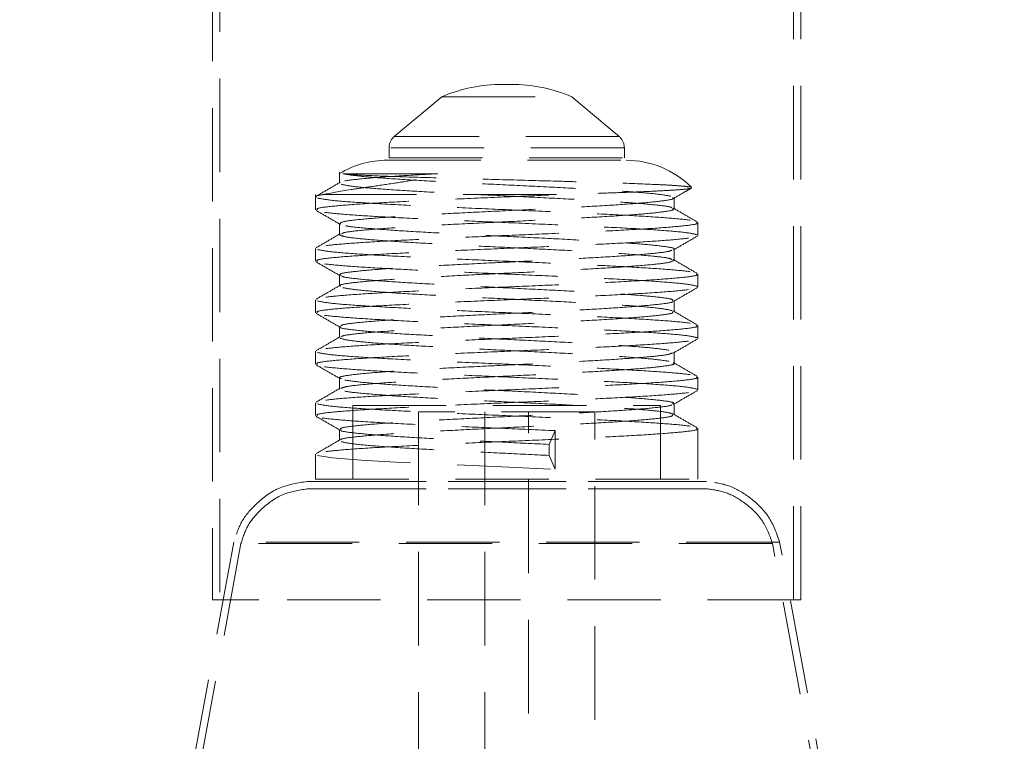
# Model space of a CAD drawing. Header units: millimetres. Extents: x 629 to 811, y 290 to 661.
# Tile 16 of 36: x 784 to 797, y 310 to 319. Entities that reach past the tile are written whole.
import ezdxf

# ---------------------------------------------------------------- set-up
doc = ezdxf.new("R2010")
doc.units = ezdxf.units.MM
doc.linetypes.add('HIDDEN', pattern=[1.905, 1.27, -0.635])

msp = doc.modelspace()

# ---------------------------------------------------------------- linework, layer by layer
at = {"color": 7, "linetype": 'HIDDEN', "lineweight": 18}
for p, q in [((786.794, 324.371), (786.794, 311.571)), ((794.594, 311.571), (794.594, 324.371)), ((786.694, 323.971), (786.694, 311.571)), ((794.694, 311.571), (794.694, 323.971)), ((790.751, 318.578), (790.638, 318.578)), ((789.81, 318.408), (789.166, 317.869)), ((789.81, 318.408), (791.578, 318.408)), ((792.223, 317.869), (791.578, 318.408)), ((792.223, 317.869), (789.174, 317.869)), ((789.094, 317.716), (789.094, 317.577)), ((792.294, 317.716), (789.103, 317.716)), ((792.294, 317.577), (792.294, 317.716)), ((789.071, 317.545), (792.318, 317.545)), ((789.094, 317.577), (792.294, 317.577)), ((788.419, 317.385), (788.419, 317.235)), ((788.094, 317.079), (788.094, 316.873)), ((788.197, 317.079), (791.418, 317.079)), ((793.202, 317.174), (793.21, 317.17)), ((792.97, 316.885), (792.97, 317.035)), ((788.42, 316.682), (788.441, 316.676)), ((793.294, 316.523), (793.294, 316.698)), ((788.094, 316.348), (788.094, 316.173)), ((793.294, 315.823), (793.294, 315.998)), ((788.094, 315.648), (788.094, 315.473)), ((793.294, 315.123), (793.294, 315.298)), ((788.094, 314.948), (788.094, 314.773)), ((792.961, 314.935), (792.969, 314.932)), ((793.294, 314.423), (793.294, 314.598)), ((788.42, 314.438), (788.426, 314.435)), ((788.094, 314.248), (788.094, 314.073)), ((788.603, 314.21), (792.786, 314.21)), ((788.603, 314.21), (788.603, 313.21)), ((791.894, 314.125), (789.494, 314.125)), ((789.494, 314.125), (789.494, 308.034)), ((790.399, 314.125), (790.399, 306.215)), ((790.99, 306.215), (790.99, 314.125)), ((791.894, 308.034), (791.894, 314.125)), ((792.786, 313.21), (792.786, 314.21)), ((791.353, 313.869), (791.271, 313.682)), ((791.353, 313.344), (791.353, 313.869)), ((793.294, 313.21), (793.294, 313.898)), ((791.271, 313.682), (791.271, 313.532)), ((788.094, 313.548), (788.094, 313.21)), ((791.271, 313.532), (791.353, 313.344)), ((793.409, 313.178), (787.98, 313.178)), ((787.994, 313.178), (793.394, 313.178)), ((788.094, 313.21), (793.294, 313.21)), ((793.409, 313.078), (787.98, 313.078)), ((787.993, 313.078), (793.396, 313.078)), ((786.983, 312.353), (784.194, 297.189)), ((787.081, 312.335), (784.293, 297.171)), ((794.405, 312.353), (786.986, 312.353)), ((794.306, 312.335), (787.085, 312.335)), ((797.096, 297.171), (794.308, 312.335)), ((797.194, 297.189), (794.406, 312.353)), ((787.323, 311.571), (786.694, 311.571)), ((794.694, 311.571), (787.323, 311.571))]:
    msp.add_line(p, q, dxfattribs=at)
at = {"color": 7, "linetype": 'HIDDEN', "lineweight": 18, "flags": 128}
msp.add_lwpolyline([(788.121, 313.532), (788.326, 313.5), (788.714, 313.469), (789.258, 313.438), (789.914, 313.407), (790.63, 313.376), (791.353, 313.344), (791.353, 313.344), (791.353, 313.344)], dxfattribs=at)
at = {"color": 7, "linetype": 'Continuous', "lineweight": 25}
for start, end in [(97.9182, 245.7952), (0, 82.0818)]:
    msp.add_arc((790.694, 308.263), 20, start, end, dxfattribs=at)
at = {"color": 7, "linetype": 'HIDDEN', "lineweight": 18}
for centre, radius, start, end in [((790.694, 308.263), 19.6, 93.2173, 248.5441), ((790.694, 308.263), 19.6, 0, 86.7827), ((790.638, 316.476), 2.102, 90, 113.1788), ((790.638, 316.476), 2.102, 88.4528, 90), ((790.751, 316.476), 2.102, 90, 91.5472), ((790.751, 316.476), 2.102, 66.8212, 90), ((789.294, 317.716), 0.2, 129.9187, 180), ((792.094, 317.716), 0.2, 360, 50.0813), ((789.071, 316.289), 1.257, 90, 121.2614), ((792.318, 316.289), 1.257, 45.0048, 90)]:
    msp.add_arc(centre, radius, start, end, dxfattribs=at)
for points, knots in [([(788.197, 317.079), (788.307, 317.101), (788.472, 317.133), (788.836, 317.185), (789.129, 317.227), (789.381, 317.267), (789.562, 317.302), (789.665, 317.326), (789.731, 317.349), (789.75, 317.359), (789.757, 317.363)], [0, 0, 0, 0, 0.352342, 0.526911, 0.707475, 0.845278, 0.90617, 0.967339, 0.988452, 1, 1, 1, 1]), ([(789.757, 317.363), (789.668, 317.363), (789.465, 317.363), (789.182, 317.363), (788.919, 317.363), (788.706, 317.363), (788.545, 317.363), (788.452, 317.363), (788.408, 317.363), (788.422, 317.363), (788.423, 317.363)], [0, 0, 0, 0, 0.115416, 0.260469, 0.405523, 0.550576, 0.69563, 0.840683, 0.985737, 1, 1, 1, 1]), ([(789.757, 317.363), (789.644, 317.357), (789.342, 317.34), (788.926, 317.313), (788.597, 317.282), (788.435, 317.259), (788.44, 317.247), (788.441, 317.246)], [0, 0, 0, 0, 0.159509, 0.427099, 0.692574, 0.960117, 1, 1, 1, 1]), ([(788.465, 317.363), (788.51, 317.355), (788.611, 317.336), (788.941, 317.307), (789.42, 317.275), (790.002, 317.244), (790.638, 317.213), (791.278, 317.182), (791.873, 317.151), (792.373, 317.119), (792.754, 317.088), (792.87, 317.067), (792.928, 317.057)], [0, 0, 0, 0, 0.0814373, 0.1832568, 0.2854622, 0.3874522, 0.4894425, 0.5916477, 0.6934674, 0.7958335, 0.8975442, 1, 1, 1, 1]), ([(788.465, 317.363), (788.531, 317.356), (788.661, 317.344), (789.155, 317.324), (789.813, 317.304), (790.59, 317.283), (791.259, 317.265), (791.765, 317.25), (792.241, 317.236), (792.645, 317.22), (792.937, 317.206), (793.102, 317.194), (793.156, 317.186), (793.183, 317.182)], [0, 0, 0, 0, 0.112956, 0.225845, 0.341201, 0.457885, 0.575529, 0.634819, 0.695812, 0.816526, 0.876843, 0.93886, 1, 1, 1, 1]), ([(788.429, 317.246), (788.375, 317.214), (788.267, 317.151), (788.158, 317.088), (788.104, 317.057)], [0, 0, 0, 0, 0.499935, 1, 1, 1, 1]), ([(788.443, 317.219), (788.49, 317.209), (788.586, 317.188), (788.941, 317.157), (789.42, 317.125), (790.002, 317.094), (790.638, 317.063), (791.278, 317.032), (791.872, 317.001), (792.377, 316.969), (792.739, 316.938), (792.932, 316.913), (792.938, 316.899), (792.94, 316.896)], [0, 0, 0, 0, 0.096873, 0.193228, 0.289948, 0.386465, 0.482981, 0.579701, 0.676057, 0.772929, 0.869181, 0.966139, 1, 1, 1, 1]), ([(788.197, 317.079), (788.15, 317.071), (788.088, 317.061), (788.104, 317.05), (788.107, 317.048)], [0, 0, 0, 0, 0.7558393, 1, 1, 1, 1]), ([(788.12, 316.873), (788.115, 316.878), (788.099, 316.893), (788.293, 316.92), (788.674, 316.95), (789.224, 316.982), (789.886, 317.013), (790.611, 317.045), (791.13, 317.066), (791.39, 317.078), (791.418, 317.079)], [0, 0, 0, 0, 0.073539, 0.225507, 0.376302, 0.528296, 0.679113, 0.831027, 0.981961, 1, 1, 1, 1]), ([(793.202, 317.168), (793.194, 317.165), (793.176, 317.158), (793.065, 317.146), (792.885, 317.135), (792.643, 317.122), (792.342, 317.11), (791.943, 317.096), (791.613, 317.085), (791.418, 317.079)], [0, 0, 0, 0, 0.10934, 0.246984, 0.382297, 0.521459, 0.658101, 0.798667, 1, 1, 1, 1]), ([(792.961, 317.026), (793.016, 317.057), (793.096, 317.104), (793.177, 317.151), (793.204, 317.166)], [0, 0, 0, 0, 0.6723338, 1, 1, 1, 1]), ([(788.121, 317.032), (788.176, 317.021), (788.285, 317), (788.691, 316.969), (789.238, 316.938), (789.904, 316.907), (790.63, 316.876), (791.361, 316.844), (792.041, 316.813), (792.617, 316.781), (793.031, 316.751), (793.253, 316.725), (793.259, 316.711), (793.261, 316.707)], [0, 0, 0, 0, 0.096569, 0.192622, 0.289039, 0.385253, 0.481467, 0.577884, 0.673938, 0.770506, 0.866457, 0.96311, 1, 1, 1, 1]), ([(792.951, 317.035), (792.956, 317.032), (792.979, 317.019), (792.837, 316.994), (792.533, 316.963), (792.074, 316.931), (791.509, 316.901), (790.88, 316.869), (790.236, 316.838), (789.629, 316.807), (789.104, 316.775), (788.708, 316.744), (788.46, 316.714), (788.438, 316.695), (788.428, 316.685)], [0, 0, 0, 0, 0.027852, 0.1175, 0.206452, 0.296053, 0.385074, 0.474565, 0.563708, 0.653028, 0.742347, 0.831491, 0.920981, 1, 1, 1, 1]), ([(788.102, 316.864), (788.156, 316.833), (788.265, 316.77), (788.373, 316.707), (788.428, 316.676)], [0, 0, 0, 0, 0.500078, 1, 1, 1, 1]), ([(793.286, 316.532), (793.247, 316.542), (793.168, 316.563), (792.802, 316.594), (792.287, 316.626), (791.77, 316.65), (791.216, 316.675), (790.629, 316.701), (789.903, 316.732), (789.239, 316.763), (788.685, 316.794), (788.304, 316.825), (788.113, 316.849), (788.119, 316.862), (788.12, 316.864)], [0, 0, 0, 0, 0.094166, 0.187837, 0.282118, 0.375717, 0.413536, 0.507618, 0.601505, 0.695389, 0.789473, 0.883201, 0.977433, 1, 1, 1, 1]), ([(792.951, 316.885), (792.956, 316.882), (792.979, 316.869), (792.837, 316.844), (792.533, 316.813), (792.074, 316.781), (791.509, 316.751), (790.88, 316.719), (790.236, 316.688), (789.629, 316.657), (789.104, 316.625), (788.71, 316.594), (788.481, 316.567), (788.459, 316.551), (788.451, 316.546)], [0, 0, 0, 0, 0.028804, 0.121185, 0.21285, 0.305182, 0.396917, 0.489137, 0.580997, 0.67304, 0.765082, 0.856943, 0.949162, 1, 1, 1, 1]), ([(793.285, 316.707), (793.231, 316.738), (793.122, 316.801), (793.014, 316.864), (792.96, 316.896)], [0, 0, 0, 0, 0.500065, 1, 1, 1, 1]), ([(793.273, 316.698), (793.279, 316.695), (793.305, 316.681), (793.143, 316.656), (792.796, 316.626), (792.271, 316.594), (791.625, 316.563), (790.907, 316.532), (790.171, 316.501), (789.477, 316.469), (788.879, 316.438), (788.437, 316.408), (788.189, 316.38), (788.089, 316.361), (788.104, 316.35), (788.107, 316.348)], [0, 0, 0, 0, 0.027695, 0.117331, 0.206274, 0.295864, 0.384875, 0.474356, 0.563488, 0.652798, 0.742106, 0.831239, 0.91013, 0.978057, 1, 1, 1, 1]), ([(788.419, 316.685), (788.419, 316.66), (788.419, 316.61), (788.419, 316.56), (788.419, 316.535)], [0, 0, 0, 0, 0.499919, 1, 1, 1, 1]), ([(788.509, 316.656), (788.515, 316.654), (788.553, 316.642), (788.792, 316.62), (789.211, 316.588), (789.761, 316.557), (790.38, 316.525), (791.025, 316.495), (791.644, 316.463), (792.187, 316.432), (792.619, 316.4), (792.881, 316.369), (792.994, 316.348), (792.965, 316.336), (792.963, 316.335)], [0, 0, 0, 0, 0.018736, 0.115687, 0.213395, 0.310331, 0.408022, 0.505003, 0.602609, 0.699693, 0.797146, 0.894392, 0.99164, 1, 1, 1, 1]), ([(788.429, 316.546), (788.375, 316.514), (788.267, 316.451), (788.158, 316.388), (788.104, 316.357)], [0, 0, 0, 0, 0.499874, 1, 1, 1, 1]), ([(788.12, 316.173), (788.115, 316.178), (788.099, 316.193), (788.293, 316.22), (788.674, 316.25), (789.224, 316.282), (789.886, 316.313), (790.611, 316.345), (791.344, 316.375), (792.025, 316.407), (792.604, 316.438), (793.026, 316.469), (793.268, 316.498), (793.272, 316.515), (793.274, 316.523)], [0, 0, 0, 0, 0.043372, 0.132999, 0.221935, 0.311578, 0.400527, 0.490122, 0.57914, 0.668626, 0.757766, 0.84708, 0.936395, 1, 1, 1, 1]), ([(788.42, 316.532), (788.444, 316.521), (788.492, 316.5), (788.785, 316.47), (789.213, 316.438), (789.761, 316.407), (790.38, 316.375), (791.025, 316.345), (791.643, 316.313), (792.189, 316.282), (792.612, 316.25), (792.883, 316.222), (792.925, 316.204), (792.944, 316.196)], [0, 0, 0, 0, 0.093289, 0.185904, 0.279243, 0.371844, 0.465166, 0.557809, 0.65105, 0.743792, 0.836886, 0.929784, 1, 1, 1, 1]), ([(792.961, 316.326), (793.016, 316.357), (793.124, 316.42), (793.233, 316.483), (793.287, 316.514)], [0, 0, 0, 0, 0.4999226, 1, 1, 1, 1]), ([(788.121, 316.332), (788.176, 316.321), (788.285, 316.3), (788.691, 316.269), (789.238, 316.238), (789.904, 316.207), (790.63, 316.176), (791.361, 316.144), (792.041, 316.113), (792.617, 316.081), (793.031, 316.051), (793.253, 316.025), (793.259, 316.011), (793.261, 316.007)], [0, 0, 0, 0, 0.096569, 0.192623, 0.28904, 0.385255, 0.481469, 0.577887, 0.673941, 0.770509, 0.866461, 0.963114, 1, 1, 1, 1]), ([(792.94, 316.326), (792.931, 316.319), (792.907, 316.303), (792.671, 316.276), (792.274, 316.244), (791.745, 316.213), (791.137, 316.181), (790.492, 316.151), (789.865, 316.119), (789.302, 316.088), (788.845, 316.056), (788.546, 316.026), (788.408, 316.002), (788.432, 315.988), (788.437, 315.985)], [0, 0, 0, 0, 0.055828, 0.147419, 0.239501, 0.330993, 0.423156, 0.514606, 0.606785, 0.698249, 0.79038, 0.881914, 0.973932, 1, 1, 1, 1]), ([(792.97, 316.185), (792.97, 316.21), (792.97, 316.26), (792.97, 316.31), (792.97, 316.335)], [0, 0, 0, 0, 0.500081, 1, 1, 1, 1]), ([(788.102, 316.164), (788.156, 316.133), (788.265, 316.07), (788.373, 316.007), (788.428, 315.976)], [0, 0, 0, 0, 0.500077, 1, 1, 1, 1]), ([(793.286, 315.832), (793.247, 315.842), (793.168, 315.863), (792.802, 315.894), (792.287, 315.926), (791.77, 315.95), (791.216, 315.975), (790.629, 316.001), (789.903, 316.032), (789.239, 316.063), (788.685, 316.094), (788.304, 316.125), (788.113, 316.149), (788.119, 316.162), (788.12, 316.164)], [0, 0, 0, 0, 0.094165, 0.187834, 0.282114, 0.375712, 0.41353, 0.507611, 0.601496, 0.695379, 0.789462, 0.883188, 0.977419, 1, 1, 1, 1]), ([(792.963, 316.185), (792.951, 316.176), (792.927, 316.156), (792.673, 316.126), (792.273, 316.094), (791.745, 316.063), (791.137, 316.031), (790.492, 316.001), (789.865, 315.969), (789.302, 315.938), (788.845, 315.906), (788.546, 315.876), (788.408, 315.852), (788.432, 315.838), (788.437, 315.835)], [0, 0, 0, 0, 0.081869, 0.170944, 0.260498, 0.349479, 0.439111, 0.52805, 0.617698, 0.706651, 0.796252, 0.885273, 0.974765, 1, 1, 1, 1]), ([(793.285, 316.007), (793.231, 316.038), (793.122, 316.101), (793.014, 316.164), (792.96, 316.196)], [0, 0, 0, 0, 0.5001265, 1, 1, 1, 1]), ([(793.273, 315.998), (793.279, 315.995), (793.305, 315.981), (793.143, 315.956), (792.796, 315.926), (792.271, 315.894), (791.625, 315.863), (790.907, 315.832), (790.171, 315.801), (789.477, 315.769), (788.879, 315.738), (788.437, 315.708), (788.189, 315.68), (788.089, 315.661), (788.104, 315.65), (788.107, 315.648)], [0, 0, 0, 0, 0.027695, 0.117331, 0.206274, 0.295864, 0.384875, 0.474356, 0.563488, 0.652798, 0.742106, 0.831239, 0.91013, 0.978057, 1, 1, 1, 1]), ([(788.419, 315.985), (788.419, 315.96), (788.419, 315.91), (788.419, 315.86), (788.419, 315.835)], [0, 0, 0, 0, 0.499839, 1, 1, 1, 1]), ([(788.449, 315.976), (788.451, 315.971), (788.459, 315.957), (788.657, 315.932), (789.023, 315.9), (789.531, 315.869), (790.126, 315.838), (790.767, 315.807), (791.402, 315.775), (791.982, 315.745), (792.462, 315.713), (792.796, 315.682), (792.966, 315.656), (792.952, 315.64), (792.948, 315.635)], [0, 0, 0, 0, 0.037271, 0.129116, 0.22096, 0.312624, 0.404645, 0.496184, 0.588318, 0.679786, 0.771968, 0.863422, 0.955589, 1, 1, 1, 1]), ([(788.429, 315.846), (788.375, 315.814), (788.267, 315.751), (788.158, 315.689), (788.104, 315.657)], [0, 0, 0, 0, 0.499812, 1, 1, 1, 1]), ([(788.12, 315.473), (788.115, 315.478), (788.099, 315.493), (788.293, 315.52), (788.674, 315.55), (789.224, 315.582), (789.886, 315.613), (790.611, 315.645), (791.344, 315.675), (792.025, 315.707), (792.604, 315.738), (793.026, 315.769), (793.268, 315.798), (793.272, 315.815), (793.274, 315.823)], [0, 0, 0, 0, 0.043372, 0.132999, 0.221935, 0.311578, 0.400527, 0.490122, 0.57914, 0.668626, 0.757766, 0.84708, 0.936395, 1, 1, 1, 1]), ([(788.464, 315.813), (788.524, 315.803), (788.642, 315.782), (789.027, 315.75), (789.53, 315.719), (790.126, 315.688), (790.767, 315.657), (791.402, 315.625), (791.983, 315.595), (792.459, 315.563), (792.81, 315.532), (792.902, 315.511), (792.949, 315.5)], [0, 0, 0, 0, 0.100015, 0.200028, 0.299846, 0.400052, 0.499732, 0.600061, 0.699665, 0.800047, 0.899636, 1, 1, 1, 1]), ([(792.961, 315.626), (793.016, 315.657), (793.124, 315.72), (793.233, 315.783), (793.287, 315.814)], [0, 0, 0, 0, 0.499924, 1, 1, 1, 1]), ([(788.121, 315.632), (788.176, 315.621), (788.285, 315.6), (788.691, 315.569), (789.238, 315.538), (789.904, 315.507), (790.63, 315.476), (791.361, 315.444), (792.041, 315.413), (792.617, 315.381), (793.031, 315.351), (793.253, 315.325), (793.259, 315.311), (793.261, 315.307)], [0, 0, 0, 0, 0.0965694, 0.1926235, 0.2890413, 0.3852562, 0.4814712, 0.5778888, 0.6739432, 0.7705124, 0.8664641, 0.9631178, 1, 1, 1, 1]), ([(792.947, 315.626), (792.948, 315.624), (792.952, 315.611), (792.786, 315.588), (792.453, 315.557), (791.968, 315.525), (791.387, 315.494), (790.751, 315.463), (790.111, 315.432), (789.516, 315.401), (789.013, 315.369), (788.647, 315.338), (788.44, 315.31), (788.439, 315.292), (788.438, 315.285)], [0, 0, 0, 0, 0.018767, 0.110852, 0.202445, 0.294385, 0.386131, 0.477878, 0.569818, 0.661411, 0.753495, 0.844991, 0.937156, 1, 1, 1, 1]), ([(792.97, 315.485), (792.97, 315.51), (792.97, 315.56), (792.97, 315.61), (792.97, 315.635)], [0, 0, 0, 0, 0.500161, 1, 1, 1, 1]), ([(788.102, 315.464), (788.156, 315.433), (788.265, 315.37), (788.373, 315.307), (788.428, 315.276)], [0, 0, 0, 0, 0.500076, 1, 1, 1, 1]), ([(793.286, 315.132), (793.247, 315.142), (793.168, 315.163), (792.802, 315.194), (792.287, 315.226), (791.77, 315.25), (791.216, 315.275), (790.629, 315.301), (789.903, 315.332), (789.239, 315.363), (788.685, 315.394), (788.304, 315.425), (788.113, 315.449), (788.119, 315.462), (788.12, 315.464)], [0, 0, 0, 0, 0.09416, 0.187825, 0.2821, 0.375694, 0.413511, 0.507588, 0.601468, 0.695347, 0.789425, 0.883147, 0.977373, 1, 1, 1, 1]), ([(792.948, 315.485), (792.952, 315.48), (792.964, 315.464), (792.79, 315.438), (792.452, 315.407), (791.968, 315.375), (791.387, 315.344), (790.751, 315.313), (790.111, 315.282), (789.517, 315.251), (789.012, 315.219), (788.65, 315.188), (788.457, 315.163), (788.451, 315.149), (788.449, 315.146)], [0, 0, 0, 0, 0.047297, 0.139585, 0.23138, 0.323524, 0.415472, 0.507422, 0.599565, 0.69136, 0.783648, 0.875346, 0.967714, 1, 1, 1, 1]), ([(793.285, 315.307), (793.231, 315.339), (793.122, 315.401), (793.014, 315.464), (792.96, 315.496)], [0, 0, 0, 0, 0.5001876, 1, 1, 1, 1]), ([(793.273, 315.298), (793.279, 315.295), (793.305, 315.281), (793.143, 315.256), (792.796, 315.226), (792.271, 315.194), (791.625, 315.163), (790.907, 315.132), (790.171, 315.101), (789.477, 315.069), (788.879, 315.038), (788.437, 315.008), (788.189, 314.98), (788.089, 314.961), (788.104, 314.95), (788.107, 314.948)], [0, 0, 0, 0, 0.027695, 0.117331, 0.206274, 0.295864, 0.384875, 0.474356, 0.563488, 0.652798, 0.742106, 0.831239, 0.91013, 0.978057, 1, 1, 1, 1]), ([(788.428, 315.276), (788.428, 315.276), (788.417, 315.265), (788.557, 315.244), (788.854, 315.213), (789.316, 315.181), (789.88, 315.151), (790.509, 315.119), (791.152, 315.088), (791.76, 315.057), (792.282, 315.025), (792.692, 314.994), (792.83, 314.973), (792.9, 314.963)], [0, 0, 0, 0, 0.000366, 0.100704, 0.200264, 0.30055, 0.400186, 0.50035, 0.600123, 0.700094, 0.800064, 0.899838, 1, 1, 1, 1]), ([(788.419, 315.285), (788.419, 315.26), (788.419, 315.21), (788.419, 315.16), (788.419, 315.135)], [0, 0, 0, 0, 0.4997585, 1, 1, 1, 1]), ([(788.429, 315.146), (788.375, 315.114), (788.267, 315.051), (788.158, 314.989), (788.104, 314.957)], [0, 0, 0, 0, 0.499751, 1, 1, 1, 1]), ([(788.12, 314.773), (788.115, 314.778), (788.099, 314.793), (788.293, 314.82), (788.674, 314.85), (789.224, 314.882), (789.886, 314.913), (790.611, 314.945), (791.344, 314.975), (792.025, 315.007), (792.604, 315.038), (793.026, 315.069), (793.268, 315.098), (793.272, 315.115), (793.274, 315.123)], [0, 0, 0, 0, 0.043372, 0.132999, 0.221935, 0.311578, 0.400527, 0.490122, 0.57914, 0.668626, 0.757766, 0.84708, 0.936395, 1, 1, 1, 1]), ([(788.428, 315.126), (788.464, 315.115), (788.536, 315.094), (788.86, 315.063), (789.314, 315.031), (789.88, 315.001), (790.509, 314.969), (791.152, 314.938), (791.76, 314.907), (792.282, 314.875), (792.692, 314.844), (792.83, 314.823), (792.9, 314.813)], [0, 0, 0, 0, 0.100375, 0.199972, 0.300294, 0.399967, 0.500167, 0.599976, 0.699984, 0.79999, 0.899801, 1, 1, 1, 1]), ([(792.961, 314.926), (793.016, 314.957), (793.124, 315.02), (793.233, 315.083), (793.287, 315.115)], [0, 0, 0, 0, 0.499925, 1, 1, 1, 1]), ([(788.121, 314.932), (788.176, 314.921), (788.285, 314.9), (788.691, 314.869), (789.238, 314.838), (789.904, 314.807), (790.63, 314.776), (791.361, 314.744), (792.041, 314.713), (792.617, 314.681), (793.031, 314.651), (793.253, 314.625), (793.259, 314.611), (793.261, 314.607)], [0, 0, 0, 0, 0.09657, 0.192624, 0.289042, 0.385258, 0.481473, 0.577891, 0.673946, 0.770515, 0.866467, 0.963122, 1, 1, 1, 1]), ([(792.948, 314.926), (792.927, 314.917), (792.882, 314.898), (792.603, 314.87), (792.177, 314.838), (791.628, 314.807), (791.009, 314.775), (790.364, 314.745), (789.746, 314.713), (789.201, 314.682), (788.771, 314.65), (788.503, 314.619), (788.392, 314.594), (788.436, 314.58), (788.449, 314.576)], [0, 0, 0, 0, 0.07248, 0.161414, 0.251044, 0.339964, 0.429578, 0.51854, 0.608075, 0.697132, 0.786527, 0.875732, 0.964939, 1, 1, 1, 1]), ([(792.97, 314.785), (792.97, 314.81), (792.97, 314.86), (792.97, 314.91), (792.97, 314.935)], [0, 0, 0, 0, 0.500242, 1, 1, 1, 1]), ([(792.961, 314.785), (792.964, 314.784), (792.992, 314.773), (792.877, 314.75), (792.61, 314.72), (792.175, 314.688), (791.629, 314.657), (791.009, 314.625), (790.364, 314.595), (789.746, 314.563), (789.2, 314.532), (788.777, 314.5), (788.506, 314.472), (788.464, 314.454), (788.445, 314.446)], [0, 0, 0, 0, 0.010419, 0.102734, 0.194382, 0.286745, 0.378379, 0.470726, 0.562402, 0.654669, 0.746442, 0.838565, 0.930491, 1, 1, 1, 1]), ([(793.285, 314.607), (793.231, 314.639), (793.122, 314.701), (793.014, 314.764), (792.96, 314.796)], [0, 0, 0, 0, 0.500249, 1, 1, 1, 1]), ([(788.102, 314.764), (788.156, 314.733), (788.265, 314.67), (788.373, 314.607), (788.428, 314.576)], [0, 0, 0, 0, 0.500075, 1, 1, 1, 1]), ([(793.286, 314.432), (793.247, 314.442), (793.168, 314.463), (792.802, 314.494), (792.287, 314.526), (791.77, 314.55), (791.216, 314.575), (790.629, 314.601), (789.903, 314.632), (789.239, 314.663), (788.685, 314.694), (788.304, 314.725), (788.113, 314.749), (788.119, 314.762), (788.12, 314.764)], [0, 0, 0, 0, 0.094163, 0.187831, 0.282109, 0.375706, 0.413524, 0.507604, 0.601487, 0.695369, 0.78945, 0.883175, 0.977404, 1, 1, 1, 1]), ([(793.273, 314.598), (793.279, 314.595), (793.305, 314.581), (793.143, 314.556), (792.796, 314.526), (792.271, 314.494), (791.625, 314.463), (790.907, 314.432), (790.171, 314.401), (789.477, 314.369), (788.879, 314.338), (788.437, 314.308), (788.189, 314.28), (788.089, 314.261), (788.104, 314.25), (788.107, 314.248)], [0, 0, 0, 0, 0.027695, 0.117331, 0.206274, 0.295864, 0.384875, 0.474356, 0.563488, 0.652798, 0.742106, 0.831239, 0.91013, 0.978057, 1, 1, 1, 1]), ([(788.419, 314.585), (788.419, 314.56), (788.419, 314.51), (788.419, 314.46), (788.419, 314.435)], [0, 0, 0, 0, 0.499678, 1, 1, 1, 1]), ([(788.493, 314.557), (788.564, 314.546), (788.705, 314.526), (789.118, 314.494), (789.643, 314.463), (790.252, 314.431), (790.896, 314.401), (791.524, 314.369), (792.087, 314.338), (792.543, 314.306), (792.843, 314.276), (792.981, 314.252), (792.957, 314.238), (792.952, 314.235)], [0, 0, 0, 0, 0.097004, 0.194527, 0.291426, 0.389035, 0.48589, 0.583516, 0.680386, 0.777961, 0.874904, 0.97236, 1, 1, 1, 1]), ([(788.429, 314.446), (788.375, 314.414), (788.267, 314.351), (788.158, 314.289), (788.104, 314.257)], [0, 0, 0, 0, 0.4996899, 1, 1, 1, 1]), ([(788.12, 314.073), (788.115, 314.078), (788.099, 314.093), (788.293, 314.12), (788.674, 314.15), (789.224, 314.182), (789.886, 314.213), (790.611, 314.245), (791.344, 314.275), (792.025, 314.307), (792.604, 314.338), (793.026, 314.369), (793.268, 314.398), (793.272, 314.415), (793.274, 314.423)], [0, 0, 0, 0, 0.043372, 0.132999, 0.221935, 0.311578, 0.400527, 0.490122, 0.57914, 0.668626, 0.757766, 0.84708, 0.936395, 1, 1, 1, 1]), ([(788.491, 314.408), (788.491, 314.408), (788.516, 314.397), (788.726, 314.376), (789.113, 314.344), (789.645, 314.313), (790.252, 314.281), (790.897, 314.251), (791.523, 314.219), (792.088, 314.188), (792.539, 314.156), (792.855, 314.126), (792.923, 314.106), (792.956, 314.096)], [0, 0, 0, 0, 0.003986, 0.103781, 0.204112, 0.3038, 0.404219, 0.503861, 0.604298, 0.703955, 0.804339, 0.904073, 1, 1, 1, 1]), ([(792.961, 314.226), (793.016, 314.257), (793.124, 314.32), (793.233, 314.383), (793.287, 314.414)], [0, 0, 0, 0, 0.499925, 1, 1, 1, 1]), ([(792.97, 314.085), (792.97, 314.11), (792.97, 314.16), (792.97, 314.21), (792.97, 314.235)], [0, 0, 0, 0, 0.500322, 1, 1, 1, 1]), ([(788.121, 314.232), (788.176, 314.221), (788.285, 314.2), (788.691, 314.169), (789.238, 314.138), (789.904, 314.107), (790.63, 314.076), (791.361, 314.044), (792.041, 314.013), (792.617, 313.981), (793.031, 313.951), (793.253, 313.925), (793.259, 313.911), (793.261, 313.907)], [0, 0, 0, 0, 0.09657, 0.192625, 0.289044, 0.385259, 0.481475, 0.577893, 0.673948, 0.770518, 0.866471, 0.963125, 1, 1, 1, 1]), ([(792.94, 314.226), (792.938, 314.221), (792.93, 314.207), (792.732, 314.182), (792.366, 314.15), (791.858, 314.119), (791.263, 314.088), (790.622, 314.057), (789.987, 314.025), (789.407, 313.995), (788.927, 313.963), (788.593, 313.932), (788.423, 313.906), (788.437, 313.89), (788.441, 313.885)], [0, 0, 0, 0, 0.037261, 0.129105, 0.220946, 0.312609, 0.404628, 0.496164, 0.588296, 0.679762, 0.771943, 0.863395, 0.95556, 1, 1, 1, 1]), ([(788.102, 314.064), (788.156, 314.033), (788.265, 313.97), (788.373, 313.907), (788.428, 313.876)], [0, 0, 0, 0, 0.500074, 1, 1, 1, 1]), ([(791.353, 313.869), (791.112, 313.88), (790.632, 313.901), (789.902, 313.932), (789.239, 313.963), (788.685, 313.994), (788.304, 314.025), (788.113, 314.049), (788.119, 314.062), (788.12, 314.064)], [0, 0, 0, 0, 0.160435, 0.320536, 0.480634, 0.641073, 0.800904, 0.961594, 1, 1, 1, 1]), ([(792.952, 314.085), (792.95, 314.078), (792.947, 314.06), (792.735, 314.032), (792.365, 314), (791.859, 313.969), (791.263, 313.938), (790.622, 313.907), (789.987, 313.875), (789.408, 313.845), (788.926, 313.813), (788.597, 313.782), (788.435, 313.759), (788.44, 313.747), (788.441, 313.746)], [0, 0, 0, 0, 0.065844, 0.157892, 0.249937, 0.341804, 0.434027, 0.525767, 0.618103, 0.709773, 0.802158, 0.893813, 0.986183, 1, 1, 1, 1]), ([(793.285, 313.907), (793.231, 313.939), (793.122, 314.001), (793.014, 314.064), (792.96, 314.096)], [0, 0, 0, 0, 0.50031, 1, 1, 1, 1]), ([(793.273, 313.898), (793.279, 313.895), (793.305, 313.881), (793.143, 313.856), (792.796, 313.826), (792.271, 313.794), (791.625, 313.763), (790.907, 313.732), (790.171, 313.701), (789.477, 313.669), (788.879, 313.638), (788.437, 313.608), (788.189, 313.58), (788.089, 313.561), (788.104, 313.55), (788.107, 313.548)], [0, 0, 0, 0, 0.027695, 0.117331, 0.206274, 0.295864, 0.384875, 0.474356, 0.563488, 0.652798, 0.742106, 0.831239, 0.91013, 0.978057, 1, 1, 1, 1]), ([(788.419, 313.885), (788.419, 313.86), (788.419, 313.81), (788.419, 313.76), (788.419, 313.735)], [0, 0, 0, 0, 0.4995976, 1, 1, 1, 1]), ([(788.442, 313.876), (788.441, 313.874), (788.437, 313.861), (788.603, 313.838), (788.936, 313.807), (789.421, 313.775), (790.001, 313.744), (790.64, 313.713), (791.06, 313.692), (791.271, 313.682)], [0, 0, 0, 0, 0.032816, 0.194441, 0.355201, 0.516572, 0.6776, 0.838632, 1, 1, 1, 1]), ([(788.429, 313.746), (788.375, 313.714), (788.267, 313.651), (788.158, 313.589), (788.104, 313.557)], [0, 0, 0, 0, 0.499629, 1, 1, 1, 1]), ([(788.443, 313.719), (788.49, 313.709), (788.585, 313.688), (788.941, 313.657), (789.42, 313.625), (790.002, 313.594), (790.64, 313.563), (791.06, 313.542), (791.271, 313.532)], [0, 0, 0, 0, 0.167109, 0.333323, 0.500169, 0.666661, 0.833157, 1, 1, 1, 1]), ([(787.98, 313.178), (787.855, 313.159), (787.596, 313.118), (787.297, 312.897), (787.074, 312.641), (787.013, 312.447), (786.983, 312.353)], [0, 0, 0, 0, 0.272487, 0.562677, 0.788086, 1, 1, 1, 1]), ([(787.98, 313.178), (787.983, 313.178), (787.988, 313.178), (787.992, 313.178), (787.994, 313.178)], [0, 0, 0, 0, 0.56035, 1, 1, 1, 1]), ([(793.394, 313.178), (793.397, 313.178), (793.402, 313.178), (793.407, 313.178), (793.409, 313.178)], [0, 0, 0, 0, 0.559648, 1, 1, 1, 1]), ([(794.406, 312.353), (794.364, 312.473), (794.277, 312.719), (794.003, 312.971), (793.709, 313.142), (793.507, 313.166), (793.409, 313.178)], [0, 0, 0, 0, 0.271519, 0.561412, 0.787314, 1, 1, 1, 1]), ([(787.98, 313.078), (787.869, 313.06), (787.636, 313.023), (787.365, 312.822), (787.163, 312.591), (787.108, 312.418), (787.081, 312.335)], [0, 0, 0, 0, 0.268416, 0.564329, 0.793068, 1, 1, 1, 1]), ([(787.98, 313.078), (787.983, 313.078), (787.987, 313.078), (787.991, 313.078), (787.993, 313.078)], [0, 0, 0, 0, 0.559538, 1, 1, 1, 1]), ([(793.396, 313.078), (793.398, 313.078), (793.402, 313.078), (793.407, 313.078), (793.409, 313.078)], [0, 0, 0, 0, 0.560454, 1, 1, 1, 1]), ([(794.308, 312.335), (794.27, 312.441), (794.191, 312.663), (793.942, 312.89), (793.676, 313.045), (793.495, 313.067), (793.409, 313.078)], [0, 0, 0, 0, 0.267035, 0.562542, 0.79195, 1, 1, 1, 1])]:
    msp.add_open_spline(points, degree=3, knots=knots, dxfattribs=at)

doc.saveas('drawing.dxf')
